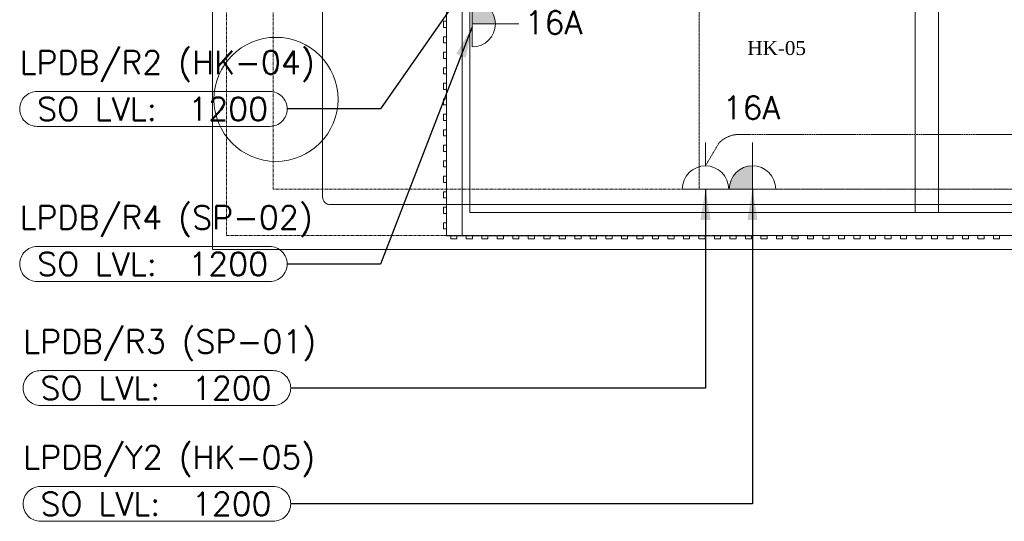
# Model space of a CAD drawing. Header units: millimetres. Extents: x -383850 to 4979, y -12450 to 6984.
# Tile 2 of 7: x -1377 to 1798, y -921 to 697. Entities that reach past the tile are written whole.
import ezdxf
from ezdxf.enums import TextEntityAlignment as Align

# ---------------------------------------------------------------- set-up
doc = ezdxf.new("R2010")
doc.units = ezdxf.units.MM
doc.header["$MEASUREMENT"] = 0
for name, pattern in [('FP & RCP XERF$0$( Hidden )', [0.375, 0.25, -0.125]), ('FP & RCP XERF$0$HIDDEN', [0.375, 0.25, -0.125]), ('FP & RCP XERF$0$LEVEL-F-OVERALL LAYOUT$0$Dash 1_5mm', [3, 1.5, -1.5]), ('HIDDENX2', [0.75, 0.5, -0.25])]:
    doc.linetypes.add(name, pattern=pattern)
doc.layers.get('0').update_dxf_attribs({"lineweight": 5})
doc.layers.add('ELEC-SO-LVL-TAG', color=7, linetype='Continuous')
for name, color, linetype, lineweight, true_color in [('FP & RCP XERF$0$A-BULKHEAD', 9, 'FP & RCP XERF$0$HIDDEN', 0, 0x808080), ('FP & RCP XERF$0$A-CARPENTRY', 9, 'Continuous', 0, 0x808080), ('FP & RCP XERF$0$A-COUNTER', 9, 'Continuous', 0, 0x808080), ('FP & RCP XERF$0$A-EQUIPMENTSS', 9, 'Continuous', 0, 0x808080), ('FP & RCP XERF$0$A-FURNITURES', 9, 'Continuous', 0, 0x808080), ('FP & RCP XERF$0$CKD - Kit Text', 9, 'Continuous', 0, 0x808080), ('FP & RCP XERF$0$Equipment', 9, 'Continuous', 0, 0x808080), ('FP & RCP XERF$0$EXISTING', 9, 'Continuous', 0, 0x808080), ('FP & RCP XERF$0$IQ_200_3D', 9, 'Continuous', 0, 0x808080), ('FP & RCP XERF$0$New1-furn', 9, 'Continuous', 0, 0x808080), ('FP & RCP XERF$0$PARTITION', 9, 'Continuous', 0, 0x808080), ('M-MEP-ELPR-CKT', 7, 'HIDDENX2', 20, 0x7d0000), ('M-MEP-ELPR-SOCKET', 5, 'Continuous', 20, 0x0000ff)]:
    doc.layers.add(name, color=color, linetype=linetype, lineweight=lineweight, true_color=true_color)
doc.layers.add('M-MEP-ELCT-TEXT', color=7, linetype='Continuous', lineweight=20)
doc.layers.add('M-MEP-ELPR-TEXT', color=7, linetype='Continuous', lineweight=20)
doc.styles.add('FP & RCP XERF$0$style12', font='BOOKOSI.TTF')
doc.styles.add('Oswald Light', font='txt')
doc.styles.add('ROMANS-100', font='romans.shx')
doc.styles.get("Standard").update_dxf_attribs({"font": 'romans.shx'})
doc.dimstyles.new('MDS-50', dxfattribs={"dimtxt": 100, "dimasz": 100, "dimexe": 50, "dimexo": 50, "dimgap": 25, "dimtad": 1, "dimdec": 0, "dimtxsty": 'Oswald Light', "dimcen": 0, "dimdle": 1.5875, "dimazin": 0, "dimtfac": 1, "dimtdec": 0, "dimtix": 1, "dimtmove": 0, "dimatfit": 0, "dimfxl": 1, "dimfrac": 2, "dimtolj": 1, "dimarcsym": 0})

# ---------------------------------------------------------------- blocks, each defined once
blk = doc.blocks.new('FP & RCP XERF$0$ZNS-MC-BASEREFUNIT')
at = {"layer": 'FP & RCP XERF$0$IQ_200_3D', "color": 0, "lineweight": -2}
for points in [[(0, 70, 155), (0, 70, 600), (304, 70, 600), (304, 70, 155)], [(0, 70, 600), (0, 30, 600), (304, 30, 600), (304, 70, 600)], [(0, 30, 155), (0, 70, 155), (304, 70, 155), (304, 30, 155)], [(304, 30, 500), (0, 30, 500), (0, 45, 500), (304, 45, 500)], [(0, 45, 500), (0, 45, 585), (304, 45, 585), (304, 45, 500)], [(0, 30, 585), (0, 45, 585), (304, 45, 585), (304, 30, 585)], [(0, 30, 500), (0, 30, 155), (304, 30, 155), (304, 30, 500)], [(304, 30, 600), (0, 30, 600), (0, 30, 585), (304, 30, 585)]]:
    blk.add_3dface(points, dxfattribs=at)
for points, invisible_edges in [([(0, 45, 585), (0, 70, 600), (0, 70, 155), (0, 45, 500)], 5), ([(0, 45, 500), (0, 30, 500), (0, 30, 155), (0, 70, 155)], 8), ([(0, 70, 600), (0, 45, 585), (0, 30, 585), (0, 30, 600)], 1), ([(304, 45, 585), (304, 70, 600), (304, 70, 155), (304, 45, 500)], 5), ([(304, 45, 500), (304, 30, 500), (304, 30, 155), (304, 70, 155)], 8), ([(304, 70, 600), (304, 45, 585), (304, 30, 585), (304, 30, 600)], 1)]:
    blk.add_3dface(points, dxfattribs=dict(at, invisible_edges=invisible_edges))
blk = doc.blocks.new('FP & RCP XERF$0$G$C8E7D7D8F')
at = {"layer": 'FP & RCP XERF$0$Equipment', "color": 0, "linetype": 'FP & RCP XERF$0$HIDDEN', "lineweight": -2, "ltscale": 125}
for p, q in [((198.4, 239.7, -213.9), (192.6, 256.4, -213.9)), ((216.8, 254.4, -213.9), (205.2, 267.7, -213.9)), ((216.8, 254.4, -213.9), (228.5, 267.7, -213.9)), ((216.8, 192.2, -213.9), (216.8, 265.4, -213.9)), ((198.4, 239.7, -213.9), (181, 236.3, -213.9)), ((185.2, 210.5, -213.9), (248.5, 247.1, -213.9)), ((185.2, 247.1, -213.9), (248.5, 210.5, -213.9)), ((198.4, 218.1, -213.9), (181, 221.5, -213.9)), ((198.4, 218.1, -213.9), (192.6, 201.4, -213.9)), ((216.8, 207.4, -213.9), (205.2, 194.1, -213.9)), ((216.8, 207.4, -213.9), (228.5, 194.1, -213.9))]:
    blk.add_line(p, q, dxfattribs=at)
at = {"layer": 'FP & RCP XERF$0$Equipment', "color": 0, "linetype": 'FP & RCP XERF$0$HIDDEN', "lineweight": -2, "ltscale": 0.6}
for p, q in [((449.6, 101.2), (444.5, 103.1)), ((448, 104.7), (446.2, 99.6)), ((1330.9, 101.3), (1336, 103.2)), ((1332.5, 104.8), (1334.3, 99.7)), ((482.5, 89.3), (477.4, 91.2)), ((480.9, 92.8), (479, 87.7)), ((1298, 89.4), (1303.1, 91.3)), ((1299.6, 92.9), (1301.5, 87.8))]:
    blk.add_line(p, q, dxfattribs=at)
for points in [[(0, 804.8), (1365, 804.8), (1365, 104.8), (0, 104.8), (0, 804.8)], [(457.2, 142), (844.4, 1.5)], [(845.2, 3.5), (457.9, 144)], [(460, 147.5), (845.8, 7.5)], [(460.8, 149.5), (846.5, 9.5)], [(836.8, 0), (462.1, 136)], [(1319.7, 149.6), (934, 9.5)], [(1320.5, 147.6), (934.7, 7.5)], [(935.4, 3.5), (1322.5, 144.1)], [(1323.2, 142.1), (936.1, 1.5)], [(943.7, 0), (1318.4, 136.1)]]:
    blk.add_lwpolyline(points, dxfattribs=at)
for points in [[(881.4, 113.4), (418.5, 113.3), (418.4, 152.7), (881.4, 152.8)], [(479.5, 133), (494.3, 133), (494.3, 152.7), (418.4, 152.7), (418.5, 95.6), (423.4, 90.7), (437.2, 90.7)], [(1362, 113.4), (899.1, 113.4), (899.1, 152.8), (1362, 152.8)], [(1301, 133.1), (1286.2, 133.1), (1286.2, 152.8), (1362, 152.8), (1362, 95.7), (1357.1, 90.8), (1343.3, 90.8)]]:
    blk.add_lwpolyline(points, close=True, dxfattribs=at)
for points in [[(457.2, 142), (455.7, 142.6, 0.390174), (454.3, 138.8), (462.1, 136), (461.8, 133.5), (461.7, 135), (461.3, 135.5), (452.7, 138.7), (452, 136.8), (452.6, 136.6, -0.622796), (452.7, 136.1), (449.3, 134), (448.1, 137.8, -0.622796), (448.4, 138.1), (449, 137.9), (449.7, 139.7), (441.1, 142.9), (440.5, 142.7), (439.4, 141.6), (440.7, 143.7), (448.5, 140.9, 0.390174), (449.9, 144.7), (448.4, 145.2, -1), (449.1, 147.2), (452, 146.1, 0.390174), (453.4, 149.9), (449.8, 151.2), (450.5, 153.2), (460.8, 149.5), (460, 147.5), (456.4, 148.8, 0.390174), (455, 145), (457.9, 144, -1)], [(452.8, 138.2), (461.2, 135.1), (460.9, 134.3), (454.6, 136.6), (453.2, 132.7), (454.2, 132.3, 0.215277), (455.8, 132.4), (458.1, 133.6, -0.215277), (459.7, 133.8), (460.6, 133.4), (460.3, 132.6), (459.4, 132.9, 0.215277), (458.5, 132.9), (456.2, 131.6, -0.215277), (453.9, 131.5), (446, 134.3), (444.6, 130.4, -0.655197), (443.5, 130.3), (439.4, 138.4), (439.7, 138.6, -0.414214), (440.4, 138.4), (444, 131.3), (446.9, 139.4), (440.6, 141.7), (440.9, 142.5), (449.3, 139.4), (449, 138.6), (447.7, 139.1), (446.3, 135.2), (452.4, 133), (453.8, 136.9), (452.5, 137.3)], [(1323.2, 142.1), (1324.8, 142.7, -0.390174), (1326.1, 138.9), (1318.4, 136.1), (1318.7, 133.6), (1318.8, 135.1), (1319.1, 135.6), (1327.8, 138.7), (1328.5, 136.9), (1327.8, 136.7, 0.622796), (1327.8, 136.2), (1331.2, 134.1), (1332.4, 137.9, 0.622796), (1332.1, 138.2), (1331.5, 138), (1330.8, 139.8), (1339.4, 143), (1340, 142.8), (1341.1, 141.7), (1339.7, 143.8), (1331.9, 141, -0.390174), (1330.6, 144.8), (1332.1, 145.3, 1), (1331.4, 147.3), (1328.5, 146.2, -0.390174), (1327.1, 150), (1330.7, 151.3), (1330, 153.3), (1319.7, 149.6), (1320.5, 147.6), (1324.1, 148.9, -0.390174), (1325.5, 145.1), (1322.5, 144.1, 1)], [(1327.7, 138.3), (1319.2, 135.2), (1319.6, 134.4), (1325.9, 136.7), (1327.3, 132.8), (1326.3, 132.4, -0.215277), (1324.7, 132.5), (1322.4, 133.7, 0.215277), (1320.8, 133.9), (1319.9, 133.5), (1320.2, 132.7), (1321.1, 133, -0.215277), (1322, 133), (1324.2, 131.7, 0.215277), (1326.6, 131.6), (1334.5, 134.4), (1335.9, 130.5, 0.655197), (1337, 130.4), (1341.1, 138.5), (1340.7, 138.7, 0.414214), (1340.1, 138.5), (1336.5, 131.4), (1333.6, 139.5), (1339.9, 141.8), (1339.6, 142.6), (1331.2, 139.5), (1331.5, 138.7), (1332.8, 139.2), (1334.2, 135.3), (1328.1, 133.1), (1326.7, 137), (1328, 137.4)], [(487.2, 77.1), (441.4, 93.7), (439.8, 95.7, 0.414214), (435.6, 96), (433.4, 94.2, -0.794611), (421.4, 102.1), (426.8, 116.9, -0.414214), (430.5, 118.6), (494, 95.6, -0.414214), (495.7, 91.8), (491, 78.9, -0.414214)], [(1293.3, 77.2), (1339.1, 93.8), (1340.7, 95.8, -0.414214), (1344.9, 96.1), (1347.1, 94.3, 0.794611), (1359.1, 102.2), (1353.7, 117, 0.414214), (1350, 118.8), (1286.5, 95.7, 0.414214), (1284.8, 91.9), (1289.5, 79, 0.414214)]]:
    blk.add_lwpolyline(points, format="xyb", close=True, dxfattribs=at)
for centre, radius in [((428.3, 99.5), 4.92), ((428.3, 99.5), 2.46), ((447.1, 102.2), 3.69), ((1333.4, 102.3), 3.69), ((1352.2, 99.6), 4.92), ((1352.2, 99.6), 2.46), ((480, 90.2), 3.69), ((1300.5, 90.3), 3.69)]:
    blk.add_circle(centre, radius, dxfattribs=at)
at = {"layer": 'FP & RCP XERF$0$Equipment', "color": 0, "linetype": 'FP & RCP XERF$0$HIDDEN', "lineweight": -2, "ltscale": 125}
blk.add_ellipse((216.8, 228.8, -213.9), major_axis=(-121.9, 0), ratio=0.45, dxfattribs=at)
at = {"layer": 'FP & RCP XERF$0$Equipment', "color": 0, "linetype": 'FP & RCP XERF$0$HIDDEN', "lineweight": -2, "ltscale": 125, "xscale": 1.219199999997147, "yscale": 1.219199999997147, "zscale": 1.219199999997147}
blk.add_blockref('FP & RCP XERF$0$ZNS-MC-BASEREFUNIT', (30.8, 69.1, -153), dxfattribs=at)
blk = doc.blocks.new('FP & RCP XERF')
at = {"layer": 'FP & RCP XERF$0$A-BULKHEAD', "linetype": 'FP & RCP XERF$0$( Hidden )', "ltscale": 5}
for p, q in [((1511.2, 75.1), (1511.2, 1727.4)), ((1586.2, 75.1), (1586.2, 1727.4))]:
    blk.add_line(p, q, dxfattribs=at)
at = {"layer": 'FP & RCP XERF$0$A-BULKHEAD', "ltscale": 5}
for p, q in [((-10, 691.6), (0, 691.6)), ((-10, 671.6), (-10, 691.6)), ((0, 671.6), (-10, 671.6)), ((0, 691.6), (0, 671.6)), ((-10, 641.6), (0, 641.6)), ((-10, 621.6), (-10, 641.6)), ((0, 641.6), (0, 621.6)), ((0, 621.6), (-10, 621.6)), ((-10, 591.6), (0, 591.6)), ((-10, 571.6), (-10, 591.6)), ((0, 571.6), (-10, 571.6)), ((0, 591.6), (0, 571.6)), ((-10, 541.6), (0, 541.6)), ((-10, 521.7), (-10, 541.6)), ((0, 541.6), (0, 521.6)), ((0, 521.6), (-10, 521.7)), ((-10, 491.7), (0, 491.7)), ((-10, 471.7), (-10, 491.7)), ((0, 491.7), (0, 471.7)), ((0, 471.7), (-10, 471.7)), ((-10, 441.7), (0, 441.7)), ((-10, 421.7), (-10, 441.7)), ((0, 421.7), (-10, 421.7)), ((0, 441.7), (0, 421.7)), ((-10, 391.7), (0, 391.7)), ((-10, 371.7), (-10, 391.7)), ((0, 391.7), (0, 371.7)), ((0, 371.7), (-10, 371.7)), ((-10, 341.7), (0, 341.7)), ((-10, 321.7), (-10, 341.7)), ((0, 321.7), (-10, 321.7)), ((0, 341.7), (0, 321.7)), ((-10, 291.7), (0, 291.7)), ((-10, 271.7), (-10, 291.7)), ((0, 291.7), (0, 271.7)), ((0, 271.7), (-10, 271.7)), ((-10, 241.7), (0, 241.7)), ((-10, 221.7), (-10, 241.7)), ((0, 241.7), (0, 221.7)), ((0, 221.7), (-10, 221.7)), ((-10, 191.7), (0, 191.7)), ((-10, 171.7), (-10, 191.7)), ((0, 191.7), (0, 171.7)), ((0, 171.7), (-10, 171.7)), ((-10, 141.7), (0, 141.7)), ((-10, 121.7), (-10, 141.7)), ((0, 141.7), (0, 121.7)), ((0, 121.7), (-10, 121.7)), ((-10, 91.7), (0, 91.7)), ((-10, 71.7), (-10, 91.7)), ((0, 71.7), (-10, 71.7)), ((0, 91.7), (0, 71.7)), ((-10, 41.7), (0, 41.7)), ((-10, 21.7), (-10, 41.7)), ((0, 41.7), (0, 21.7)), ((0, 21.7), (-10, 21.7)), ((33.5, 0), (33.5, -10)), ((83.5, 0), (83.5, -10)), ((133.5, 0), (133.5, -10)), ((183.5, 0), (183.5, -10)), ((233.5, 0), (233.5, -10)), ((283.5, 0), (283.5, -10)), ((333.5, 0), (333.5, -10)), ((383.5, 0), (383.5, -10)), ((433.5, 0), (433.5, -10)), ((483.5, 0), (483.5, -10)), ((533.5, 0), (533.5, -10)), ((583.5, 0), (583.5, -10)), ((633.5, 0), (633.5, -10)), ((683.5, 0), (683.5, -10)), ((733.5, 0), (733.5, -10)), ((783.5, 0), (783.5, -10)), ((833.5, 0), (833.5, -10)), ((883.5, 0), (883.5, -10)), ((933.5, 0), (933.5, -10)), ((983.5, 0), (983.5, -10)), ((1033.4, 0), (1033.4, -10)), ((1083.4, 0), (1083.4, -10)), ((1133.4, 0), (1133.4, -10)), ((1183.4, 0), (1183.4, -10)), ((1213.4, -9.9), (1213.4, 0.1)), ((1213.4, 0.1), (1233.4, 0.1)), ((1233.4, 0.1), (1233.4, -9.9)), ((1263.4, -9.9), (1263.4, 0.1)), ((1263.4, 0.1), (1283.4, 0.1)), ((1283.4, 0.1), (1283.4, -9.9)), ((1313.4, -9.9), (1313.4, 0.1)), ((1313.4, 0.1), (1333.4, 0.1)), ((1333.4, 0.1), (1333.4, -9.9)), ((1363.4, -9.9), (1363.4, 0.1)), ((1363.4, 0.1), (1383.4, 0.1)), ((1383.4, 0.1), (1383.4, -9.9)), ((1413.4, -9.9), (1413.4, 0.1)), ((1413.4, 0.1), (1433.4, 0.1)), ((1433.4, 0.1), (1433.4, -9.9)), ((1463.4, -9.9), (1463.4, 0.1)), ((1463.4, 0.1), (1483.4, 0.1)), ((1483.4, 0.1), (1483.4, -9.9)), ((1513.4, -9.9), (1513.4, 0.1)), ((1513.4, 0.1), (1533.4, 0.1)), ((1533.4, 0.1), (1533.4, -9.9)), ((1563.4, -9.9), (1563.4, 0.1)), ((1563.4, 0.1), (1583.4, 0.1)), ((1583.4, 0.1), (1583.4, -9.9)), ((1613.4, -9.9), (1613.4, 0.1)), ((1613.4, 0.1), (1633.4, 0.1)), ((1633.4, 0.1), (1633.4, -9.9)), ((1663.4, -9.9), (1663.4, 0.1)), ((1663.4, 0.1), (1683.4, 0.1)), ((1683.4, 0.1), (1683.4, -9.9)), ((1713.4, -9.9), (1713.4, 0.1)), ((1713.4, 0.1), (1733.4, 0.1)), ((1733.4, 0.1), (1733.4, -9.9)), ((1763.4, -9.9), (1763.4, 0.1)), ((1763.4, 0.1), (1783.4, 0.1)), ((1783.4, 0.1), (1783.4, -9.9)), ((13.5, -10), (13.5, 0)), ((13.5, 0), (33.5, 0)), ((33.5, -10), (13.5, -10)), ((63.5, -10), (63.5, 0)), ((63.5, 0), (83.5, 0)), ((83.5, -10), (63.5, -10)), ((113.5, -10), (113.5, 0)), ((113.5, 0), (133.5, 0)), ((133.5, -10), (113.5, -10)), ((163.5, -10), (163.5, 0)), ((163.5, 0), (183.5, 0)), ((183.5, -10), (163.5, -10)), ((213.5, -10), (213.5, 0)), ((213.5, 0), (233.5, 0)), ((233.5, -10), (213.5, -10)), ((263.5, -10), (263.5, 0)), ((263.5, 0), (283.5, 0)), ((283.5, -10), (263.5, -10)), ((313.5, -10), (313.5, 0)), ((313.5, 0), (333.5, 0)), ((333.5, -10), (313.5, -10)), ((363.5, -10), (363.5, 0)), ((363.5, 0), (383.5, 0)), ((383.5, -10), (363.5, -10)), ((413.5, -10), (413.5, 0)), ((413.5, 0), (433.5, 0)), ((433.5, -10), (413.5, -10)), ((463.5, -10), (463.5, 0)), ((463.5, 0), (483.5, 0)), ((483.5, -10), (463.5, -10)), ((483.5, 0), (503.5, 0)), ((513.5, -10), (513.5, 0)), ((513.5, 0), (533.5, 0)), ((533.5, -10), (513.5, -10)), ((563.5, -10), (563.5, 0)), ((563.5, 0), (583.5, 0)), ((583.5, -10), (563.5, -10)), ((613.5, -10), (613.5, 0)), ((613.5, 0), (633.5, 0)), ((633.5, -10), (613.5, -10)), ((663.5, -10), (663.5, 0)), ((663.5, 0), (683.5, 0)), ((683.5, -10), (663.5, -10)), ((713.5, -10), (713.5, 0)), ((713.5, 0), (733.5, 0)), ((733.5, -10), (713.5, -10)), ((763.5, -10), (763.5, 0)), ((763.5, 0), (783.5, 0)), ((783.5, -10), (763.5, -10)), ((813.5, -10), (813.5, 0)), ((813.5, 0), (833.5, 0)), ((833.5, -10), (813.5, -10)), ((863.5, -10), (863.5, 0)), ((863.5, 0), (883.5, 0)), ((883.5, -10), (863.5, -10)), ((913.5, -10), (913.5, 0)), ((913.5, 0), (933.5, 0)), ((933.5, -10), (913.5, -10)), ((963.5, -10), (963.5, 0)), ((963.5, 0), (983.5, 0)), ((983.5, -10), (963.5, -10)), ((1013.4, -10), (1013.5, 0)), ((1033.4, -10), (1013.4, -10)), ((1013.5, 0), (1033.4, 0)), ((1063.4, -10), (1063.5, 0)), ((1083.4, -10), (1063.4, -10)), ((1063.5, 0), (1083.4, 0)), ((1113.4, -10), (1113.4, 0)), ((1113.4, 0), (1133.4, 0)), ((1133.4, -10), (1113.4, -10)), ((1163.4, -10), (1163.4, 0)), ((1163.4, 0), (1183.4, 0)), ((1183.4, -10), (1163.4, -10)), ((1233.4, -9.9), (1213.4, -9.9)), ((1283.4, -9.9), (1263.4, -9.9)), ((1333.4, -9.9), (1313.4, -9.9)), ((1383.4, -9.9), (1363.4, -9.9)), ((1433.4, -9.9), (1413.4, -9.9)), ((1483.4, -9.9), (1463.4, -9.9)), ((1533.4, -9.9), (1513.4, -9.9)), ((1583.4, -9.9), (1563.4, -9.9)), ((1633.4, -9.9), (1613.4, -9.9)), ((1683.4, -9.9), (1663.4, -9.9)), ((1733.4, -9.9), (1713.4, -9.9)), ((1783.4, -9.9), (1763.4, -9.9))]:
    blk.add_line(p, q, dxfattribs=at)
at = {"layer": 'FP & RCP XERF$0$A-BULKHEAD', "linetype": 'FP & RCP XERF$0$( Hidden )', "ltscale": 5}
for points in [[(0, 0), (0, 3530), (3097.5, 3530), (3097.3, 0.2)], [(75, 75), (75, 3455), (3022.5, 3455), (3022.3, 75.2)]]:
    blk.add_lwpolyline(points, close=True, dxfattribs=at)
at = {"layer": 'FP & RCP XERF$0$A-CARPENTRY'}
blk.add_lwpolyline([(0, 2704.4), (-375, 2704.4, 0.414214), (-400, 2679.4), (-400, 125.2, 0.414214), (-375, 100.2), (0, 100.2)], format="xyb", dxfattribs=at)
at = {"layer": 'FP & RCP XERF$0$A-COUNTER', "ltscale": 0.25}
for p, q in [((0, 2704.4), (0, 0)), ((50, 2704.4), (50, 0)), ((0, 100.2), (3097.5, 100.2))]:
    blk.add_line(p, q, dxfattribs=at)
at = {"layer": 'FP & RCP XERF$0$A-FURNITURES'}
blk.add_circle((-550.1, 439.6), 200, dxfattribs=at)
at = {"layer": 'FP & RCP XERF$0$EXISTING', "ltscale": 0.25}
blk.add_lwpolyline([(-754, 6982.9), (3146, 6982.7), (3143.4, -44.8), (-754.4, -44.6)], close=True, dxfattribs=at)
at = {"layer": 'FP & RCP XERF$0$EXISTING', "linetype": 'FP & RCP XERF$0$LEVEL-F-OVERALL LAYOUT$0$Dash 1_5mm'}
blk.add_lwpolyline([(-706.8, 6914.1), (3101, 6913.9), (3098.4, 0.2), (-709.4, 0.4), (-709, 6914.1)], dxfattribs=at)
blk.add_lwpolyline([(-559, 6764.1), (2951, 6763.9), (2948.5, 150.2), (-559.4, 150.4)], close=True, dxfattribs=at)
at = {"layer": 'FP & RCP XERF$0$New1-furn', "ltscale": 0.25}
blk.add_line((0, 0), (3097.5, 0.2), dxfattribs=at)
at = {"layer": 'FP & RCP XERF$0$PARTITION'}
for p, q in [((0, 75), (0, 75)), ((20, 0), (50, 0)), ((75, 0), (75, 0.3))]:
    blk.add_line(p, q, dxfattribs=at)
at = {"layer": 'FP & RCP XERF$0$A-EQUIPMENTSS', "ltscale": 0.25, "rotation": 180}
blk.add_blockref('FP & RCP XERF$0$G$C8E7D7D8F', (2179.6, 955), dxfattribs=at)
at = {"layer": 'FP & RCP XERF$0$CKD - Kit Text', "insert": (1343.3, 627.7), "char_height": 45, "width": 746.576, "attachment_point": 2, "style": 'FP & RCP XERF$0$style12'}
blk.add_mtext('\\A1;\\pxql;HK-05', dxfattribs=at)
blk = doc.blocks.new('SSSO')
h = blk.add_hatch(color=0)
h.dxf.hatch_style = 1
h.paths.add_polyline_path([(0, 100, 0.414214), (-100, 0), (0, 0)])
at = {"color": 0}
blk.add_lwpolyline([(0, 0), (0, 200)], dxfattribs=at)
blk.add_lwpolyline([(-100, 0), (100, 0, 1), (-100, 0)], format="xyb", dxfattribs=at)
blk.add_attdef('XXA', text='', height=100, dxfattribs=at).set_placement((-250, 150), align=Align.MIDDLE_CENTER)
blk = doc.blocks.new('ELEC-SO-LVL-EQP-TAG')
at = {"color": 0}
blk.add_lwpolyline([(75, 72.5), (1075, 72.5, -0.414214), (1150, -2.5), (1150, -2.5, -0.414214), (1075, -77.5), (75, -77.5, -0.414214), (0, -2.5), (0, -2.5, -0.414214)], format="xyb", close=True, dxfattribs=at)
at = {"color": 0, "insert": (75, -2.5), "char_height": 100, "attachment_point": 4}
blk.add_mtext_dynamic_manual_height_columns('{\\Fromans|c0;SO LVL:}', width=1015.069, gutter_width=1, heights=[0], dxfattribs=at)
at = {"color": 0, "style": 'ROMANS-100'}
for tag, p in [('SO-EQP', (0, 197.5)), ('SO-LVL', (725, -2.5))]:
    blk.add_attdef(tag, text='', height=100, dxfattribs=at).set_placement(p, align=Align.MIDDLE_LEFT)
blk = doc.blocks.new('13A SSSO')
at = {"color": 0}
blk.add_lwpolyline([(0, 100), (0, 200)], dxfattribs=at)
blk.add_lwpolyline([(-100, 0), (100, 0, 1), (-100, 0)], format="xyb", dxfattribs=at)

msp = doc.modelspace()

# ---------------------------------------------------------------- linework, layer by layer
at = {"layer": 'M-MEP-ELPR-CKT', "ltscale": 5}
msp.add_lwpolyline([(2078, 225.2), (2033.7, 300.1, 0.198912), (1970, 326.4), (943, 326.4, 0.198912), (879.4, 300.1), (835, 225.2)], format="xyb", dxfattribs=at)

# ---------------------------------------------------------------- block references
msp.add_blockref('FP & RCP XERF', (0, 0))
at = {"layer": 'M-MEP-ELCT-TEXT'}
ref = msp.add_blockref('ELEC-SO-LVL-EQP-TAG', (-1365.2, -489.4), dxfattribs=dict(at, xscale=0.75, yscale=0.75, zscale=0.75))
ref.add_attrib('SO-EQP', 'LPDB/R3 (SP-01)', dxfattribs={"layer": 'ELEC-SO-LVL-TAG', "height": 75, "style": 'ROMANS-100'}).set_placement((-1365.2, -341.3), align=Align.MIDDLE_LEFT)
ref.add_attrib('SO-LVL', '1200', dxfattribs={"layer": 'ELEC-SO-LVL-TAG', "height": 75, "style": 'ROMANS-100'}).set_placement((-821.5, -491.3), align=Align.MIDDLE_LEFT)
at = {"layer": 'M-MEP-ELPR-SOCKET'}
ref = msp.add_blockref('SSSO', (82.5, 683.5), dxfattribs=dict(at, xscale=0.75, yscale=0.75, zscale=0.75, rotation=270))
ref.add_attrib('XXA', '16A', dxfattribs={"layer": '0', "color": 0, "height": 75}).set_placement((345, 687.1), align=Align.MIDDLE_CENTER)
ref = msp.add_blockref('SSSO', (986.4, 150.3), dxfattribs=dict(at, xscale=0.75, yscale=0.75, zscale=0.75))
ref.add_attrib('XXA', '16A', dxfattribs={"layer": '0', "color": 0, "height": 75}).set_placement((982.9, 412.8), align=Align.MIDDLE_CENTER)
at = {"layer": 'M-MEP-ELPR-SOCKET', "xscale": 0.75, "yscale": 0.75, "zscale": 0.75, "rotation": 359.9919859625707}
msp.add_blockref('13A SSSO', (835, 150.2), dxfattribs=at)
at = {"layer": 'M-MEP-ELPR-TEXT'}
ref = msp.add_blockref('ELEC-SO-LVL-EQP-TAG', (-1376.5, 410.5), dxfattribs=dict(at, xscale=0.75, yscale=0.75, zscale=0.75))
ref.add_attrib('SO-EQP', 'LPDB/R2 (HK-04)', dxfattribs={"layer": 'ELEC-SO-LVL-TAG', "height": 75, "style": 'ROMANS-100'}).set_placement((-1376.5, 558.6), align=Align.MIDDLE_LEFT)
ref.add_attrib('SO-LVL', '1200', dxfattribs={"layer": 'ELEC-SO-LVL-TAG', "height": 75, "style": 'ROMANS-100'}).set_placement((-832.8, 408.6), align=Align.MIDDLE_LEFT)
ref = msp.add_blockref('ELEC-SO-LVL-EQP-TAG', (-1376.5, -89.5), dxfattribs=dict(at, xscale=0.75, yscale=0.75, zscale=0.75))
ref.add_attrib('SO-EQP', 'LPDB/R4 (SP-02)', dxfattribs={"layer": 'ELEC-SO-LVL-TAG', "height": 75, "style": 'ROMANS-100'}).set_placement((-1376.5, 58.6), align=Align.MIDDLE_LEFT)
ref.add_attrib('SO-LVL', '1200', dxfattribs={"layer": 'ELEC-SO-LVL-TAG', "height": 75, "style": 'ROMANS-100'}).set_placement((-832.8, -91.4), align=Align.MIDDLE_LEFT)
ref = msp.add_blockref('ELEC-SO-LVL-EQP-TAG', (-1365.2, -862.9), dxfattribs=dict(at, xscale=0.75, yscale=0.75, zscale=0.75))
ref.add_attrib('SO-EQP', 'LPDB/Y2 (HK-05)', dxfattribs={"layer": 'ELEC-SO-LVL-TAG', "height": 75, "style": 'ROMANS-100'}).set_placement((-1365.2, -714.8), align=Align.MIDDLE_LEFT)
ref.add_attrib('SO-LVL', '1200', dxfattribs={"layer": 'ELEC-SO-LVL-TAG', "height": 75, "style": 'ROMANS-100'}).set_placement((-821.5, -864.8), align=Align.MIDDLE_LEFT)

# ---------------------------------------------------------------- leaders
at = {"layer": 'M-MEP-ELCT-TEXT'}
for points in [[(82.5, 833.4), (-213, 408.6), (-514, 408.6)], [(82.5, 673.4), (-213, -91.4), (-514, -91.4)], [(986.4, 150.3), (986.4, -864.8), (-502.7, -864.8)], [(835, 150.2), (835, -491.3), (-502.7, -491.3)]]:
    msp.add_leader(points, dimstyle='MDS-50', override={"dimtad": 0}, dxfattribs=at)

doc.saveas('drawing.dxf')
